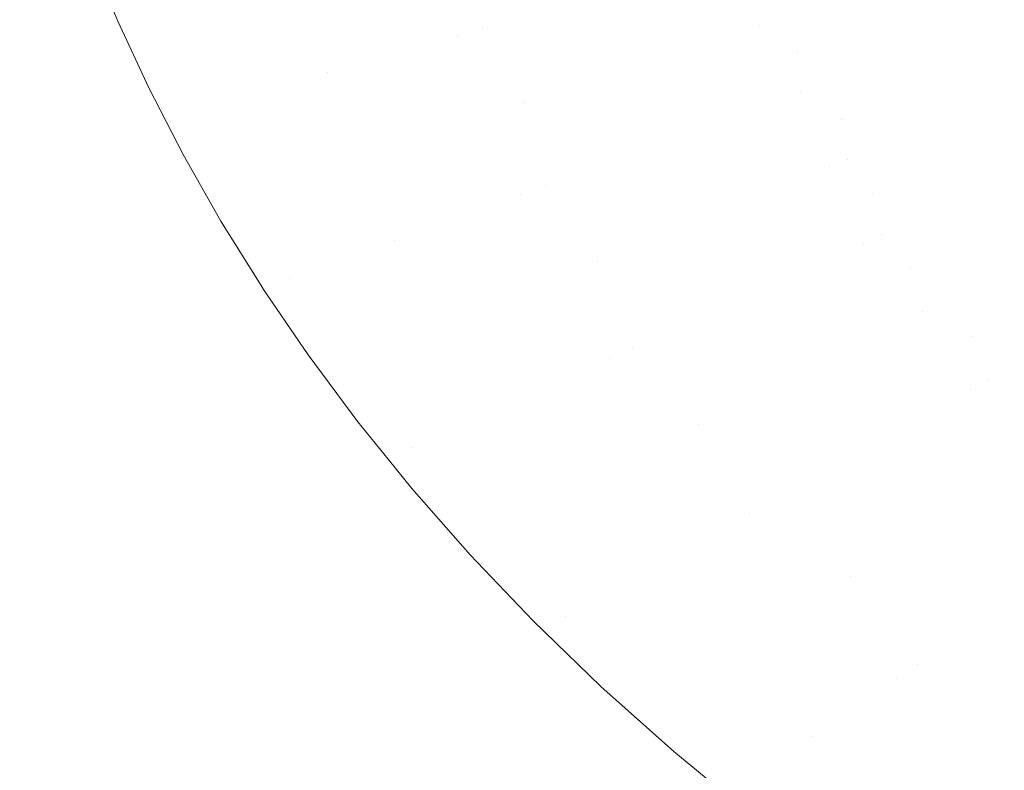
# Model space of a CAD drawing. Header units: centimetres. Extents: x -35.1 to 36.2, y 4.2 to 6.
# Tile 112 of 256: x -11.269 to -11.129, y 4.5 to 4.607. Entities that reach past the tile are written whole.
import ezdxf

# ---------------------------------------------------------------- set-up
doc = ezdxf.new("R2010")
doc.units = ezdxf.units.CM
doc.header["$LTSCALE"] = 2.54
doc.layers.add('Lucido design-1', color=7, linetype='Continuous')

# ---------------------------------------------------------------- blocks, each defined once
blk = doc.blocks.new('Gruppo-4-1')
at = {"color": 7, "linetype": 'Continuous', "lineweight": 9}
blk.add_3dface([(-34.95277, 5.90021, -2276.22217), (-34.95277, 4.30021, -2276.22217), (36.07969, 4.30021, -2276.22217), (36.07969, 5.90021, -2276.22217)], dxfattribs=at)
for points, invisible_edges in [([(-34.95277, 4.30021, -2277.02217), (-11.27046, 4.65383, -2277.02217), (-11.26828, 4.64444, -2277.02217)], 9), ([(-34.95277, 4.30021, -2277.02217), (-11.26828, 4.64444, -2277.02217), (-11.26569, 4.63503, -2277.02217)], 9), ([(-34.95277, 4.30021, -2277.02217), (-11.26569, 4.63503, -2277.02217), (-11.26268, 4.62561, -2277.02217)], 9), ([(-11.21635, 4.62556, -2277.01643), (-11.21271, 4.62636, -2277.01538), (-11.20342, 4.60576, -2277.01538), (-11.20697, 4.60474, -2277.01643)], 15), ([(-11.20488, 4.61703, -2277.01424), (-11.20342, 4.60576, -2277.01538), (-11.21271, 4.62636, -2277.01538)], 11), ([(-34.95277, 4.30021, -2277.02217), (-11.26268, 4.62561, -2277.02217), (-11.25922, 4.61618, -2277.02217)], 9), ([(-11.22381, 4.62393, -2277.01829), (-11.22005, 4.62475, -2277.0174), (-11.21057, 4.60371, -2277.0174), (-11.21422, 4.60266, -2277.01829)], 15), ([(-11.20697, 4.60474, -2277.01643), (-11.21057, 4.60371, -2277.0174), (-11.22005, 4.62475, -2277.0174), (-11.21635, 4.62556, -2277.01643)], 15), ([(-11.22167, 4.60053, -2277.01981), (-11.23147, 4.62226, -2277.01981), (-11.22762, 4.6231, -2277.01909), (-11.21792, 4.6016, -2277.01909)], 15), ([(-11.21422, 4.60266, -2277.01829), (-11.21792, 4.6016, -2277.01909), (-11.22762, 4.6231, -2277.01909), (-11.22381, 4.62393, -2277.01829)], 15), ([(-11.22545, 4.59944, -2277.02043), (-11.23536, 4.62142, -2277.02043), (-11.23147, 4.62226, -2277.01981), (-11.22167, 4.60053, -2277.01981)], 15), ([(-11.21602, 4.57556, -2277.02096), (-11.21973, 4.57421, -2277.02139), (-11.24324, 4.6197, -2277.02139), (-11.23928, 4.62056, -2277.02096)], 15), ([(-11.23928, 4.62056, -2277.02096), (-11.23536, 4.62142, -2277.02043), (-11.22545, 4.59944, -2277.02043)], 11), ([(-11.21602, 4.57556, -2277.02096), (-11.23928, 4.62056, -2277.02096), (-11.22545, 4.59944, -2277.02043)], 11), ([(-11.22345, 4.57285, -2277.02173), (-11.22719, 4.57149, -2277.02197), (-11.25121, 4.61796, -2277.02197), (-11.24721, 4.61883, -2277.02173)], 15), ([(-11.24721, 4.61883, -2277.02173), (-11.24324, 4.6197, -2277.02139), (-11.21973, 4.57421, -2277.02139), (-11.22345, 4.57285, -2277.02173)], 15), ([(-11.25522, 4.61709, -2277.02212), (-11.25121, 4.61796, -2277.02197), (-11.22719, 4.57149, -2277.02197), (-11.23094, 4.57012, -2277.02212)], 15), ([(-11.20141, 4.6179, -2277.01304), (-11.19652, 4.60774, -2277.01304), (-11.19994, 4.60676, -2277.01424), (-11.20488, 4.61703, -2277.01424)], 15), ([(-34.95277, 4.30021, -2277.02217), (-11.25922, 4.61618, -2277.02217), (-11.2553, 4.60673, -2277.02217)], 9), ([(-11.25091, 4.59727, -2277.02217), (-11.2553, 4.60673, -2277.02217), (-11.25922, 4.61618, -2277.02217), (-11.25522, 4.61709, -2277.02212)], 12), ([(-11.25522, 4.61709, -2277.02212), (-11.23094, 4.57012, -2277.02212), (-11.24603, 4.58779, -2277.02217), (-11.25091, 4.59727, -2277.02217)], 11), ([(-11.20488, 4.61703, -2277.01424), (-11.19994, 4.60676, -2277.01424), (-11.20342, 4.60576, -2277.01538)], 11), ([(-11.16916, 4.61558, -2276.99929), (-11.16654, 4.61633, -2276.99751), (-11.16144, 4.60699, -2276.99751), (-11.16402, 4.60616, -2276.99929)], 15), ([(-11.17467, 4.614, -2277.00273), (-11.17187, 4.6148, -2277.00103), (-11.16668, 4.60529, -2277.00103), (-11.16943, 4.6044, -2277.00273)], 15), ([(-11.16402, 4.60616, -2276.99929), (-11.16668, 4.60529, -2277.00103), (-11.17187, 4.6148, -2277.00103), (-11.16916, 4.61558, -2276.99929)], 15), ([(-11.18052, 4.61232, -2277.00597), (-11.17755, 4.61317, -2277.00438), (-11.17226, 4.60349, -2277.00438), (-11.17517, 4.60254, -2277.00597)], 15), ([(-11.16943, 4.6044, -2277.00273), (-11.17226, 4.60349, -2277.00438), (-11.17755, 4.61317, -2277.00438), (-11.17467, 4.614, -2277.00273)], 15), ([(-11.17517, 4.60254, -2277.00597), (-11.17816, 4.60157, -2277.00751), (-11.18356, 4.61145, -2277.00751), (-11.18052, 4.61232, -2277.00597)], 15), ([(-11.14513, 4.60693, -2276.98614), (-11.14781, 4.61141, -2276.98614), (-11.14584, 4.61205, -2276.98416), (-11.14318, 4.6076, -2276.98416)], 15), ([(-11.18123, 4.60057, -2277.00899), (-11.18438, 4.59955, -2277.01041), (-11.18989, 4.60964, -2277.01041), (-11.18669, 4.61055, -2277.00899)], 15), ([(-11.18669, 4.61055, -2277.00899), (-11.18356, 4.61145, -2277.00751), (-11.17816, 4.60157, -2277.00751), (-11.18123, 4.60057, -2277.00899)], 15), ([(-11.14928, 4.6055, -2276.99004), (-11.152, 4.61005, -2276.99004), (-11.14986, 4.61075, -2276.9881), (-11.14716, 4.60623, -2276.9881)], 15), ([(-11.14716, 4.60623, -2276.9881), (-11.14986, 4.61075, -2276.9881), (-11.14781, 4.61141, -2276.98614), (-11.14513, 4.60693, -2276.98614)], 15), ([(-11.13468, 4.61053, -2276.9741), (-11.13194, 4.6062, -2276.9741), (-11.13346, 4.60565, -2276.97613), (-11.13622, 4.61, -2276.97613)], 15), ([(-11.13322, 4.61103, -2276.97207), (-11.13049, 4.60673, -2276.97207), (-11.13194, 4.6062, -2276.9741), (-11.13468, 4.61053, -2276.9741)], 15), ([(-11.13184, 4.6115, -2276.97004), (-11.12913, 4.60722, -2276.97004), (-11.13049, 4.60673, -2276.97207), (-11.13322, 4.61103, -2276.97207)], 15), ([(-11.1876, 4.59851, -2277.01176), (-11.19317, 4.6087, -2277.01176), (-11.18989, 4.60964, -2277.01041), (-11.18438, 4.59955, -2277.01041)], 15), ([(-11.15378, 4.60395, -2276.99384), (-11.15655, 4.60858, -2276.99384), (-11.15423, 4.60933, -2276.99195), (-11.15149, 4.60474, -2276.99195)], 15), ([(-11.15149, 4.60474, -2276.99195), (-11.15423, 4.60933, -2276.99195), (-11.152, 4.61005, -2276.99004), (-11.14928, 4.6055, -2276.99004)], 15), ([(-11.13783, 4.60944, -2276.97815), (-11.13506, 4.60506, -2276.97815), (-11.13674, 4.60445, -2276.98016), (-11.13953, 4.60886, -2276.98016)], 15), ([(-11.13622, 4.61, -2276.97613), (-11.13346, 4.60565, -2276.97613), (-11.13506, 4.60506, -2276.97815), (-11.13783, 4.60944, -2276.97815)], 15), ([(-11.19425, 4.59635, -2277.01424), (-11.19994, 4.60676, -2277.01424), (-11.19652, 4.60774, -2277.01304), (-11.1909, 4.59744, -2277.01304)], 15), ([(-11.1909, 4.59744, -2277.01304), (-11.19652, 4.60774, -2277.01304), (-11.19317, 4.6087, -2277.01176), (-11.1876, 4.59851, -2277.01176)], 15), ([(-11.15863, 4.60229, -2276.99751), (-11.16144, 4.60699, -2276.99751), (-11.15895, 4.6078, -2276.99569), (-11.15616, 4.60314, -2276.99569)], 15), ([(-11.15616, 4.60314, -2276.99569), (-11.15895, 4.6078, -2276.99569), (-11.15655, 4.60858, -2276.99384), (-11.15378, 4.60395, -2276.99384)], 15), ([(-11.14318, 4.6076, -2276.98416), (-11.14035, 4.60314, -2276.98416), (-11.14228, 4.60243, -2276.98614), (-11.14513, 4.60693, -2276.98614)], 15), ([(-11.14131, 4.60824, -2276.98217), (-11.1385, 4.60381, -2276.98217), (-11.14035, 4.60314, -2276.98416), (-11.14318, 4.6076, -2276.98416)], 15), ([(-11.13953, 4.60886, -2276.98016), (-11.13674, 4.60445, -2276.98016), (-11.1385, 4.60381, -2276.98217), (-11.14131, 4.60824, -2276.98217)], 15), ([(-34.95277, 4.30021, -2277.02217), (-11.2553, 4.60673, -2277.02217), (-11.25091, 4.59727, -2277.02217)], 9), ([(-11.19768, 4.59524, -2277.01538), (-11.20342, 4.60576, -2277.01538), (-11.19994, 4.60676, -2277.01424), (-11.19425, 4.59635, -2277.01424)], 15), ([(-11.15816, 4.59664, -2276.99929), (-11.16077, 4.59569, -2277.00103), (-11.16668, 4.60529, -2277.00103), (-11.16402, 4.60616, -2276.99929)], 15), ([(-11.16402, 4.60616, -2276.99929), (-11.16144, 4.60699, -2276.99751), (-11.15863, 4.60229, -2276.99751)], 11), ([(-11.15863, 4.60229, -2276.99751), (-11.15816, 4.59664, -2276.99929), (-11.16402, 4.60616, -2276.99929)], 11), ([(-11.14716, 4.60623, -2276.9881), (-11.14429, 4.6017, -2276.9881), (-11.14639, 4.60093, -2276.99004), (-11.14928, 4.6055, -2276.99004)], 15), ([(-11.14513, 4.60693, -2276.98614), (-11.14228, 4.60243, -2276.98614), (-11.14429, 4.6017, -2276.9881), (-11.14716, 4.60623, -2276.9881)], 15), ([(-11.13053, 4.60128, -2276.97613), (-11.13346, 4.60565, -2276.97613), (-11.13194, 4.6062, -2276.9741), (-11.12903, 4.60186, -2276.9741)], 15), ([(-11.12903, 4.60186, -2276.9741), (-11.13194, 4.6062, -2276.9741), (-11.13049, 4.60673, -2276.97207), (-11.1276, 4.60241, -2276.97207)], 15), ([(-11.1276, 4.60241, -2276.97207), (-11.13049, 4.60673, -2276.97207), (-11.12913, 4.60722, -2276.97004), (-11.12625, 4.60293, -2276.97004)], 15), ([(-11.19455, 4.58338, -2277.01643), (-11.19802, 4.58212, -2277.0174), (-11.21057, 4.60371, -2277.0174), (-11.20697, 4.60474, -2277.01643)], 15), ([(-11.20697, 4.60474, -2277.01643), (-11.20342, 4.60576, -2277.01538), (-11.19768, 4.59524, -2277.01538)], 11), ([(-11.19768, 4.59524, -2277.01538), (-11.19455, 4.58338, -2277.01643), (-11.20697, 4.60474, -2277.01643)], 11), ([(-11.16943, 4.6044, -2277.00273), (-11.16668, 4.60529, -2277.00103), (-11.16077, 4.59569, -2277.00103), (-11.16346, 4.59471, -2277.00273)], 15), ([(-11.15149, 4.60474, -2276.99195), (-11.14857, 4.60014, -2276.99195), (-11.15084, 4.59931, -2276.99384), (-11.15378, 4.60395, -2276.99384)], 15), ([(-11.14928, 4.6055, -2276.99004), (-11.14639, 4.60093, -2276.99004), (-11.14857, 4.60014, -2276.99195), (-11.15149, 4.60474, -2276.99195)], 15), ([(-11.13377, 4.60003, -2276.98016), (-11.13674, 4.60445, -2276.98016), (-11.13506, 4.60506, -2276.97815), (-11.13211, 4.60067, -2276.97815)], 15), ([(-11.13211, 4.60067, -2276.97815), (-11.13506, 4.60506, -2276.97815), (-11.13346, 4.60565, -2276.97613), (-11.13053, 4.60128, -2276.97613)], 15), ([(-11.21422, 4.60266, -2277.01829), (-11.21057, 4.60371, -2277.0174), (-11.19802, 4.58212, -2277.0174), (-11.20154, 4.58084, -2277.01829)], 15), ([(-11.17517, 4.60254, -2277.00597), (-11.17226, 4.60349, -2277.00438), (-11.16623, 4.5937, -2277.00438), (-11.16909, 4.59266, -2277.00597)], 15), ([(-11.16346, 4.59471, -2277.00273), (-11.16623, 4.5937, -2277.00438), (-11.17226, 4.60349, -2277.00438), (-11.16943, 4.6044, -2277.00273)], 15), ([(-11.15378, 4.60395, -2276.99384), (-11.15084, 4.59931, -2276.99384), (-11.15319, 4.59845, -2276.99569), (-11.15616, 4.60314, -2276.99569)], 15), ([(-11.13734, 4.59865, -2276.98416), (-11.14035, 4.60314, -2276.98416), (-11.1385, 4.60381, -2276.98217), (-11.13552, 4.59936, -2276.98217)], 15), ([(-11.13552, 4.59936, -2276.98217), (-11.1385, 4.60381, -2276.98217), (-11.13674, 4.60445, -2276.98016), (-11.13377, 4.60003, -2276.98016)], 15), ([(-11.20154, 4.58084, -2277.01829), (-11.2051, 4.57954, -2277.01909), (-11.21792, 4.6016, -2277.01909), (-11.21422, 4.60266, -2277.01829)], 15), ([(-11.16909, 4.59266, -2277.00597), (-11.17202, 4.59159, -2277.00751), (-11.17816, 4.60157, -2277.00751), (-11.17517, 4.60254, -2277.00597)], 15), ([(-11.15616, 4.60314, -2276.99569), (-11.15319, 4.59845, -2276.99569), (-11.15563, 4.59756, -2276.99751), (-11.15863, 4.60229, -2276.99751)], 15), ([(-11.15863, 4.60229, -2276.99751), (-11.15563, 4.59756, -2276.99751), (-11.15816, 4.59664, -2276.99929)], 11), ([(-11.14124, 4.59715, -2276.9881), (-11.14429, 4.6017, -2276.9881), (-11.14228, 4.60243, -2276.98614), (-11.13925, 4.59792, -2276.98614)], 15), ([(-11.13925, 4.59792, -2276.98614), (-11.14228, 4.60243, -2276.98614), (-11.14035, 4.60314, -2276.98416), (-11.13734, 4.59865, -2276.98416)], 15), ([(-11.22167, 4.60053, -2277.01981), (-11.20871, 4.57822, -2277.01981), (-11.21235, 4.5769, -2277.02043), (-11.22545, 4.59944, -2277.02043)], 15), ([(-11.21792, 4.6016, -2277.01909), (-11.2051, 4.57954, -2277.01909), (-11.20871, 4.57822, -2277.01981), (-11.22167, 4.60053, -2277.01981)], 15), ([(-11.17503, 4.5905, -2277.00899), (-11.17811, 4.58937, -2277.01041), (-11.18438, 4.59955, -2277.01041), (-11.18123, 4.60057, -2277.00899)], 15), ([(-11.18123, 4.60057, -2277.00899), (-11.17816, 4.60157, -2277.00751), (-11.17202, 4.59159, -2277.00751), (-11.17503, 4.5905, -2277.00899)], 15), ([(-11.14547, 4.59552, -2276.99195), (-11.14857, 4.60014, -2276.99195), (-11.14639, 4.60093, -2276.99004), (-11.14331, 4.59635, -2276.99004)], 15), ([(-11.14331, 4.59635, -2276.99004), (-11.14639, 4.60093, -2276.99004), (-11.14429, 4.6017, -2276.9881), (-11.14124, 4.59715, -2276.9881)], 15), ([(-11.13211, 4.60067, -2276.97815), (-11.12899, 4.59627, -2276.97815), (-11.13063, 4.5956, -2276.98016), (-11.13377, 4.60003, -2276.98016)], 15), ([(-11.13053, 4.60128, -2276.97613), (-11.12743, 4.59691, -2276.97613), (-11.12899, 4.59627, -2276.97815), (-11.13211, 4.60067, -2276.97815)], 15), ([(-11.12903, 4.60186, -2276.9741), (-11.12594, 4.59751, -2276.9741), (-11.12743, 4.59691, -2276.97613), (-11.13053, 4.60128, -2276.97613)], 15), ([(-11.22545, 4.59944, -2277.02043), (-11.21235, 4.5769, -2277.02043), (-11.21602, 4.57556, -2277.02096)], 11), ([(-11.18438, 4.59955, -2277.01041), (-11.17811, 4.58937, -2277.01041), (-11.18127, 4.58822, -2277.01176), (-11.1876, 4.59851, -2277.01176)], 15), ([(-11.15004, 4.59376, -2276.99569), (-11.15319, 4.59845, -2276.99569), (-11.15084, 4.59931, -2276.99384), (-11.14771, 4.59465, -2276.99384)], 15), ([(-11.14771, 4.59465, -2276.99384), (-11.15084, 4.59931, -2276.99384), (-11.14857, 4.60014, -2276.99195), (-11.14547, 4.59552, -2276.99195)], 15), ([(-11.13552, 4.59936, -2276.98217), (-11.13235, 4.5949, -2276.98217), (-11.13416, 4.59416, -2276.98416), (-11.13734, 4.59865, -2276.98416)], 15), ([(-11.13377, 4.60003, -2276.98016), (-11.13063, 4.5956, -2276.98016), (-11.13235, 4.5949, -2276.98217), (-11.13552, 4.59936, -2276.98217)], 15), ([(-11.1876, 4.59851, -2277.01176), (-11.18127, 4.58822, -2277.01176), (-11.18449, 4.58705, -2277.01304), (-11.1909, 4.59744, -2277.01304)], 15), ([(-11.15245, 4.59283, -2276.99751), (-11.15563, 4.59756, -2276.99751), (-11.15319, 4.59845, -2276.99569), (-11.15004, 4.59376, -2276.99569)], 15), ([(-11.13925, 4.59792, -2276.98614), (-11.13604, 4.5934, -2276.98614), (-11.13801, 4.59259, -2276.9881), (-11.14124, 4.59715, -2276.9881)], 15), ([(-11.13734, 4.59865, -2276.98416), (-11.13416, 4.59416, -2276.98416), (-11.13604, 4.5934, -2276.98614), (-11.13925, 4.59792, -2276.98614)], 15), ([(-34.95277, 4.30021, -2277.02217), (-11.25091, 4.59727, -2277.02217), (-11.24603, 4.58779, -2277.02217)], 9), ([(-11.19425, 4.59635, -2277.01424), (-11.18778, 4.58585, -2277.01424), (-11.19114, 4.58463, -2277.01538), (-11.19768, 4.59524, -2277.01538)], 15), ([(-11.1909, 4.59744, -2277.01304), (-11.18449, 4.58705, -2277.01304), (-11.18778, 4.58585, -2277.01424), (-11.19425, 4.59635, -2277.01424)], 15), ([(-11.15155, 4.58707, -2276.99929), (-11.1541, 4.58603, -2277.00103), (-11.16077, 4.59569, -2277.00103), (-11.15816, 4.59664, -2276.99929)], 15), ([(-11.15816, 4.59664, -2276.99929), (-11.15563, 4.59756, -2276.99751), (-11.15245, 4.59283, -2276.99751)], 11), ([(-11.15245, 4.59283, -2276.99751), (-11.15155, 4.58707, -2276.99929), (-11.15816, 4.59664, -2276.99929)], 11), ([(-11.14331, 4.59635, -2276.99004), (-11.14005, 4.59176, -2276.99004), (-11.14219, 4.59089, -2276.99195), (-11.14547, 4.59552, -2276.99195)], 15), ([(-11.14124, 4.59715, -2276.9881), (-11.13801, 4.59259, -2276.9881), (-11.14005, 4.59176, -2276.99004), (-11.14331, 4.59635, -2276.99004)], 15), ([(-11.19768, 4.59524, -2277.01538), (-11.19114, 4.58463, -2277.01538), (-11.19455, 4.58338, -2277.01643)], 11), ([(-11.16346, 4.59471, -2277.00273), (-11.16077, 4.59569, -2277.00103), (-11.1541, 4.58603, -2277.00103), (-11.15673, 4.58496, -2277.00273)], 15), ([(-11.14547, 4.59552, -2276.99195), (-11.14219, 4.59089, -2276.99195), (-11.1444, 4.58999, -2276.99384), (-11.14771, 4.59465, -2276.99384)], 15), ([(-11.12901, 4.59043, -2276.98217), (-11.13235, 4.5949, -2276.98217), (-11.13063, 4.5956, -2276.98016), (-11.12731, 4.59116, -2276.98016)], 15), ([(-11.12731, 4.59116, -2276.98016), (-11.13063, 4.5956, -2276.98016), (-11.12899, 4.59627, -2276.97815), (-11.12569, 4.59186, -2276.97815)], 15), ([(-11.16909, 4.59266, -2277.00597), (-11.16623, 4.5937, -2277.00438), (-11.15944, 4.58386, -2277.00438), (-11.16222, 4.58272, -2277.00597)], 15), ([(-11.15673, 4.58496, -2277.00273), (-11.15944, 4.58386, -2277.00438), (-11.16623, 4.5937, -2277.00438), (-11.16346, 4.59471, -2277.00273)], 15), ([(-11.15004, 4.59376, -2276.99569), (-11.1467, 4.58905, -2276.99569), (-11.14909, 4.58808, -2276.99751), (-11.15245, 4.59283, -2276.99751)], 15), ([(-11.14771, 4.59465, -2276.99384), (-11.1444, 4.58999, -2276.99384), (-11.1467, 4.58905, -2276.99569), (-11.15004, 4.59376, -2276.99569)], 15), ([(-11.13264, 4.58887, -2276.98614), (-11.13604, 4.5934, -2276.98614), (-11.13416, 4.59416, -2276.98416), (-11.13078, 4.58967, -2276.98416)], 15), ([(-11.13078, 4.58967, -2276.98416), (-11.13416, 4.59416, -2276.98416), (-11.13235, 4.5949, -2276.98217), (-11.12901, 4.59043, -2276.98217)], 15), ([(-11.16222, 4.58272, -2277.00597), (-11.16509, 4.58155, -2277.00751), (-11.17202, 4.59159, -2277.00751), (-11.16909, 4.59266, -2277.00597)], 15), ([(-11.15245, 4.59283, -2276.99751), (-11.14909, 4.58808, -2276.99751), (-11.15155, 4.58707, -2276.99929)], 11), ([(-11.13661, 4.58716, -2276.99004), (-11.14005, 4.59176, -2276.99004), (-11.13801, 4.59259, -2276.9881), (-11.13459, 4.58803, -2276.9881)], 15), ([(-11.13459, 4.58803, -2276.9881), (-11.13801, 4.59259, -2276.9881), (-11.13604, 4.5934, -2276.98614), (-11.13264, 4.58887, -2276.98614)], 15), ([(-11.17503, 4.5905, -2277.00899), (-11.17202, 4.59159, -2277.00751), (-11.16509, 4.58155, -2277.00751), (-11.16803, 4.58036, -2277.00899)], 15), ([(-11.1409, 4.58531, -2276.99384), (-11.1444, 4.58999, -2276.99384), (-11.14219, 4.59089, -2276.99195), (-11.13871, 4.58626, -2276.99195)], 15), ([(-11.13871, 4.58626, -2276.99195), (-11.14219, 4.59089, -2276.99195), (-11.14005, 4.59176, -2276.99004), (-11.13661, 4.58716, -2276.99004)], 15), ([(-11.17412, 4.57787, -2277.01176), (-11.18127, 4.58822, -2277.01176), (-11.17811, 4.58937, -2277.01041), (-11.17104, 4.57913, -2277.01041)], 15), ([(-11.16803, 4.58036, -2277.00899), (-11.17104, 4.57913, -2277.01041), (-11.17811, 4.58937, -2277.01041), (-11.17503, 4.5905, -2277.00899)], 15), ([(-11.14317, 4.58434, -2276.99569), (-11.1467, 4.58905, -2276.99569), (-11.1444, 4.58999, -2276.99384), (-11.1409, 4.58531, -2276.99384)], 15), ([(-11.13078, 4.58967, -2276.98416), (-11.12723, 4.58517, -2276.98416), (-11.12906, 4.58434, -2276.98614), (-11.13264, 4.58887, -2276.98614)], 15), ([(-11.12901, 4.59043, -2276.98217), (-11.12547, 4.58597, -2276.98217), (-11.12723, 4.58517, -2276.98416), (-11.13078, 4.58967, -2276.98416)], 15), ([(-11.17727, 4.57659, -2277.01304), (-11.18449, 4.58705, -2277.01304), (-11.18127, 4.58822, -2277.01176), (-11.17412, 4.57787, -2277.01176)], 15), ([(-11.14796, 4.58228, -2276.99929), (-11.15155, 4.58707, -2276.99929), (-11.14909, 4.58808, -2276.99751), (-11.14552, 4.58332, -2276.99751)], 15), ([(-11.14552, 4.58332, -2276.99751), (-11.14909, 4.58808, -2276.99751), (-11.1467, 4.58905, -2276.99569), (-11.14317, 4.58434, -2276.99569)], 15), ([(-11.13459, 4.58803, -2276.9881), (-11.13097, 4.58347, -2276.9881), (-11.13297, 4.58256, -2276.99004), (-11.13661, 4.58716, -2276.99004)], 15), ([(-11.13264, 4.58887, -2276.98614), (-11.12906, 4.58434, -2276.98614), (-11.13097, 4.58347, -2276.9881), (-11.13459, 4.58803, -2276.9881)], 15), ([(-11.24603, 4.58779, -2277.02217), (-11.24065, 4.57829, -2277.02217), (-34.95277, 4.30021, -2277.02217)], 10), ([(-11.23094, 4.57012, -2277.02212), (-11.24065, 4.57829, -2277.02217), (-11.24603, 4.58779, -2277.02217)], 9), ([(-11.18049, 4.57528, -2277.01424), (-11.18778, 4.58585, -2277.01424), (-11.18449, 4.58705, -2277.01304), (-11.17727, 4.57659, -2277.01304)], 15), ([(-11.1541, 4.58603, -2277.00103), (-11.15155, 4.58707, -2276.99929), (-11.14796, 4.58228, -2276.99929)], 11), ([(-11.13661, 4.58716, -2276.99004), (-11.13297, 4.58256, -2276.99004), (-11.13504, 4.58162, -2276.99195), (-11.13871, 4.58626, -2276.99195)], 15), ([(-11.18376, 4.57394, -2277.01538), (-11.19114, 4.58463, -2277.01538), (-11.18778, 4.58585, -2277.01424), (-11.18049, 4.57528, -2277.01424)], 15), ([(-11.15673, 4.58496, -2277.00273), (-11.1541, 4.58603, -2277.00103), (-11.14664, 4.57635, -2277.00103), (-11.1492, 4.57519, -2277.00273)], 15), ([(-11.14796, 4.58228, -2276.99929), (-11.14664, 4.57635, -2277.00103), (-11.1541, 4.58603, -2277.00103)], 11), ([(-11.1409, 4.58531, -2276.99384), (-11.1372, 4.58064, -2276.99384), (-11.13944, 4.57962, -2276.99569), (-11.14317, 4.58434, -2276.99569)], 15), ([(-11.13871, 4.58626, -2276.99195), (-11.13504, 4.58162, -2276.99195), (-11.1372, 4.58064, -2276.99384), (-11.1409, 4.58531, -2276.99384)], 15), ([(-11.1871, 4.57259, -2277.01643), (-11.19455, 4.58338, -2277.01643), (-11.19114, 4.58463, -2277.01538), (-11.18376, 4.57394, -2277.01538)], 15), ([(-11.16222, 4.58272, -2277.00597), (-11.15944, 4.58386, -2277.00438), (-11.15184, 4.57399, -2277.00438), (-11.15455, 4.57276, -2277.00597)], 15), ([(-11.1492, 4.57519, -2277.00273), (-11.15184, 4.57399, -2277.00438), (-11.15944, 4.58386, -2277.00438), (-11.15673, 4.58496, -2277.00273)], 15), ([(-11.14317, 4.58434, -2276.99569), (-11.13944, 4.57962, -2276.99569), (-11.14176, 4.57857, -2276.99751), (-11.14552, 4.58332, -2276.99751)], 15), ([(-11.12717, 4.57891, -2276.9881), (-11.13097, 4.58347, -2276.9881), (-11.12906, 4.58434, -2276.98614), (-11.12528, 4.57982, -2276.98614)], 15), ([(-11.19802, 4.58212, -2277.0174), (-11.19455, 4.58338, -2277.01643), (-11.1871, 4.57259, -2277.01643)], 11), ([(-11.15455, 4.57276, -2277.00597), (-11.15734, 4.57149, -2277.00751), (-11.16509, 4.58155, -2277.00751), (-11.16222, 4.58272, -2277.00597)], 15), ([(-11.14552, 4.58332, -2276.99751), (-11.14176, 4.57857, -2276.99751), (-11.14416, 4.57748, -2276.99929), (-11.14796, 4.58228, -2276.99929)], 15), ([(-11.13118, 4.57699, -2276.99195), (-11.13504, 4.58162, -2276.99195), (-11.13297, 4.58256, -2276.99004), (-11.12913, 4.57797, -2276.99004)], 15), ([(-11.12913, 4.57797, -2276.99004), (-11.13297, 4.58256, -2276.99004), (-11.13097, 4.58347, -2276.9881), (-11.12717, 4.57891, -2276.9881)], 15), ([(-11.20154, 4.58084, -2277.01829), (-11.19802, 4.58212, -2277.0174), (-11.18206, 4.56027, -2277.0174), (-11.1854, 4.55875, -2277.01829)], 15), ([(-11.1871, 4.57259, -2277.01643), (-11.18206, 4.56027, -2277.0174), (-11.19802, 4.58212, -2277.0174)], 11), ([(-11.16803, 4.58036, -2277.00899), (-11.16509, 4.58155, -2277.00751), (-11.15734, 4.57149, -2277.00751), (-11.1602, 4.57019, -2277.00899)], 15), ([(-11.14796, 4.58228, -2276.99929), (-11.14416, 4.57748, -2276.99929), (-11.14664, 4.57635, -2277.00103)], 11), ([(-11.1333, 4.57597, -2276.99384), (-11.1372, 4.58064, -2276.99384), (-11.13504, 4.58162, -2276.99195), (-11.13118, 4.57699, -2276.99195)], 15), ([(-11.20871, 4.57822, -2277.01981), (-11.2051, 4.57954, -2277.01909), (-11.18879, 4.55721, -2277.01909), (-11.19222, 4.55565, -2277.01981)], 15), ([(-11.1854, 4.55875, -2277.01829), (-11.18879, 4.55721, -2277.01909), (-11.2051, 4.57954, -2277.01909), (-11.20154, 4.58084, -2277.01829)], 15), ([(-11.1602, 4.57019, -2277.00899), (-11.16313, 4.56886, -2277.01041), (-11.17104, 4.57913, -2277.01041), (-11.16803, 4.58036, -2277.00899)], 15), ([(-11.13779, 4.57382, -2276.99751), (-11.14176, 4.57857, -2276.99751), (-11.13944, 4.57962, -2276.99569), (-11.13551, 4.57492, -2276.99569)], 15), ([(-11.13551, 4.57492, -2276.99569), (-11.13944, 4.57962, -2276.99569), (-11.1372, 4.58064, -2276.99384), (-11.1333, 4.57597, -2276.99384)], 15), ([(-34.95277, 4.30021, -2277.02217), (-11.24065, 4.57829, -2277.02217), (-11.23472, 4.56879, -2277.02217)], 9), ([(-11.23094, 4.57012, -2277.02212), (-11.23472, 4.56879, -2277.02217), (-11.24065, 4.57829, -2277.02217)], 9), ([(-11.19222, 4.55565, -2277.01981), (-11.19568, 4.55408, -2277.02043), (-11.21235, 4.5769, -2277.02043), (-11.20871, 4.57822, -2277.01981)], 15), ([(-11.17104, 4.57913, -2277.01041), (-11.16313, 4.56886, -2277.01041), (-11.16613, 4.5675, -2277.01176), (-11.17412, 4.57787, -2277.01176)], 15), ([(-11.14016, 4.57269, -2276.99929), (-11.14416, 4.57748, -2276.99929), (-11.14176, 4.57857, -2276.99751), (-11.13779, 4.57382, -2276.99751)], 15), ([(-11.21602, 4.57556, -2277.02096), (-11.21235, 4.5769, -2277.02043), (-11.19568, 4.55408, -2277.02043), (-11.19917, 4.55249, -2277.02096)], 15), ([(-11.17412, 4.57787, -2277.01176), (-11.16613, 4.5675, -2277.01176), (-11.1692, 4.56611, -2277.01304), (-11.17727, 4.57659, -2277.01304)], 15), ([(-11.1426, 4.57152, -2277.00103), (-11.14664, 4.57635, -2277.00103), (-11.14416, 4.57748, -2276.99929), (-11.14016, 4.57269, -2276.99929)], 15), ([(-11.13118, 4.57699, -2276.99195), (-11.12711, 4.57237, -2276.99195), (-11.1292, 4.57132, -2276.99384), (-11.1333, 4.57597, -2276.99384)], 15), ([(-11.12913, 4.57797, -2276.99004), (-11.1251, 4.57339, -2276.99004), (-11.12711, 4.57237, -2276.99195), (-11.13118, 4.57699, -2276.99195)], 15), ([(-11.19917, 4.55249, -2277.02096), (-11.20269, 4.55089, -2277.02139), (-11.21973, 4.57421, -2277.02139), (-11.21602, 4.57556, -2277.02096)], 15), ([(-11.17727, 4.57659, -2277.01304), (-11.1692, 4.56611, -2277.01304), (-11.17233, 4.56469, -2277.01424), (-11.18049, 4.57528, -2277.01424)], 15), ([(-11.1492, 4.57519, -2277.00273), (-11.14664, 4.57635, -2277.00103), (-11.1426, 4.57152, -2277.00103)], 11), ([(-11.1333, 4.57597, -2276.99384), (-11.1292, 4.57132, -2276.99384), (-11.13137, 4.57022, -2276.99569), (-11.13551, 4.57492, -2276.99569)], 15), ([(-11.22345, 4.57285, -2277.02173), (-11.21973, 4.57421, -2277.02139), (-11.20269, 4.55089, -2277.02139), (-11.20624, 4.54928, -2277.02173)], 15), ([(-11.18376, 4.57394, -2277.01538), (-11.17551, 4.56324, -2277.01538), (-11.17876, 4.56176, -2277.01643), (-11.1871, 4.57259, -2277.01643)], 15), ([(-11.18049, 4.57528, -2277.01424), (-11.17233, 4.56469, -2277.01424), (-11.17551, 4.56324, -2277.01538), (-11.18376, 4.57394, -2277.01538)], 15), ([(-11.15455, 4.57276, -2277.00597), (-11.15184, 4.57399, -2277.00438), (-11.14339, 4.56415, -2277.00438), (-11.14603, 4.56282, -2277.00597)], 15), ([(-11.14084, 4.56544, -2277.00273), (-11.14339, 4.56415, -2277.00438), (-11.15184, 4.57399, -2277.00438), (-11.1492, 4.57519, -2277.00273)], 15), ([(-11.1426, 4.57152, -2277.00103), (-11.14084, 4.56544, -2277.00273), (-11.1492, 4.57519, -2277.00273)], 11), ([(-11.13551, 4.57492, -2276.99569), (-11.13137, 4.57022, -2276.99569), (-11.13362, 4.56908, -2276.99751), (-11.13779, 4.57382, -2276.99751)], 15), ([(-11.20624, 4.54928, -2277.02173), (-11.20979, 4.54767, -2277.02197), (-11.22719, 4.57149, -2277.02197), (-11.22345, 4.57285, -2277.02173)], 15), ([(-11.1871, 4.57259, -2277.01643), (-11.17876, 4.56176, -2277.01643), (-11.18206, 4.56027, -2277.0174)], 11), ([(-11.14603, 4.56282, -2277.00597), (-11.14873, 4.56146, -2277.00751), (-11.15734, 4.57149, -2277.00751), (-11.15455, 4.57276, -2277.00597)], 15), ([(-11.14016, 4.57269, -2276.99929), (-11.13595, 4.56791, -2276.99929), (-11.13836, 4.56669, -2277.00103), (-11.1426, 4.57152, -2277.00103)], 15), ([(-11.13779, 4.57382, -2276.99751), (-11.13362, 4.56908, -2276.99751), (-11.13595, 4.56791, -2276.99929), (-11.14016, 4.57269, -2276.99929)], 15), ([(-11.23094, 4.57012, -2277.02212), (-11.22719, 4.57149, -2277.02197), (-11.20979, 4.54767, -2277.02197), (-11.21336, 4.54605, -2277.02212)], 15), ([(-11.1602, 4.57019, -2277.00899), (-11.15734, 4.57149, -2277.00751), (-11.14873, 4.56146, -2277.00751), (-11.1515, 4.56005, -2277.00899)], 15), ([(-11.1426, 4.57152, -2277.00103), (-11.13836, 4.56669, -2277.00103), (-11.14084, 4.56544, -2277.00273)], 11), ([(-11.12703, 4.56554, -2276.99569), (-11.13137, 4.57022, -2276.99569), (-11.1292, 4.57132, -2276.99384), (-11.1249, 4.56667, -2276.99384)], 15), ([(-11.23094, 4.57012, -2277.02212), (-11.2347, 4.56875, -2277.02217), (-11.23472, 4.56879, -2277.02217)], 9), ([(-11.22825, 4.55929, -2277.02217), (-11.2347, 4.56875, -2277.02217), (-11.23094, 4.57012, -2277.02212)], 10), ([(-11.23094, 4.57012, -2277.02212), (-11.21336, 4.54605, -2277.02212), (-11.22119, 4.54979, -2277.02217), (-11.22825, 4.55929, -2277.02217)], 11), ([(-11.1515, 4.56005, -2277.00899), (-11.15435, 4.55862, -2277.01041), (-11.16313, 4.56886, -2277.01041), (-11.1602, 4.57019, -2277.00899)], 15), ([(-11.12924, 4.56436, -2276.99751), (-11.13362, 4.56908, -2276.99751), (-11.13137, 4.57022, -2276.99569), (-11.12703, 4.56554, -2276.99569)], 15), ([(-34.95277, 4.30021, -2277.02217), (-11.23472, 4.56879, -2277.02217), (-11.2347, 4.56875, -2277.02217)], 9), ([(-11.2347, 4.56875, -2277.02217), (-11.22825, 4.55929, -2277.02217), (-34.95277, 4.30021, -2277.02217)], 10), ([(-11.16613, 4.5675, -2277.01176), (-11.16313, 4.56886, -2277.01041), (-11.15435, 4.55862, -2277.01041), (-11.15726, 4.55715, -2277.01176)], 15), ([(-11.13153, 4.56315, -2276.99929), (-11.13595, 4.56791, -2276.99929), (-11.13362, 4.56908, -2276.99751), (-11.12924, 4.56436, -2276.99751)], 15), ([(-11.15726, 4.55715, -2277.01176), (-11.16023, 4.55565, -2277.01304), (-11.1692, 4.56611, -2277.01304), (-11.16613, 4.5675, -2277.01176)], 15), ([(-11.1339, 4.56189, -2277.00103), (-11.13836, 4.56669, -2277.00103), (-11.13595, 4.56791, -2276.99929), (-11.13153, 4.56315, -2276.99929)], 15), ([(-11.17233, 4.56469, -2277.01424), (-11.1692, 4.56611, -2277.01304), (-11.16023, 4.55565, -2277.01304), (-11.16326, 4.55412, -2277.01424)], 15), ([(-11.14084, 4.56544, -2277.00273), (-11.13836, 4.56669, -2277.00103), (-11.1339, 4.56189, -2277.00103)], 11), ([(-11.12703, 4.56554, -2276.99569), (-11.12248, 4.56088, -2276.99569), (-11.12465, 4.55966, -2276.99751), (-11.12924, 4.56436, -2276.99751)], 15), ([(-11.16326, 4.55412, -2277.01424), (-11.16635, 4.55256, -2277.01538), (-11.17551, 4.56324, -2277.01538), (-11.17233, 4.56469, -2277.01424)], 15), ([(-11.14603, 4.56282, -2277.00597), (-11.14339, 4.56415, -2277.00438), (-11.13408, 4.55438, -2277.00438), (-11.13662, 4.55295, -2277.00597)], 15), ([(-11.13161, 4.55576, -2277.00273), (-11.13408, 4.55438, -2277.00438), (-11.14339, 4.56415, -2277.00438), (-11.14084, 4.56544, -2277.00273)], 15), ([(-11.1339, 4.56189, -2277.00103), (-11.13161, 4.55576, -2277.00273), (-11.14084, 4.56544, -2277.00273)], 11), ([(-11.12924, 4.56436, -2276.99751), (-11.12465, 4.55966, -2276.99751), (-11.1269, 4.5584, -2276.99929), (-11.13153, 4.56315, -2276.99929)], 15), ([(-11.1695, 4.55097, -2277.01643), (-11.17876, 4.56176, -2277.01643), (-11.17551, 4.56324, -2277.01538), (-11.16635, 4.55256, -2277.01538)], 15), ([(-11.13662, 4.55295, -2277.00597), (-11.13923, 4.55149, -2277.00751), (-11.14873, 4.56146, -2277.00751), (-11.14603, 4.56282, -2277.00597)], 15), ([(-11.13153, 4.56315, -2276.99929), (-11.1269, 4.5584, -2276.99929), (-11.12922, 4.5571, -2277.00103), (-11.1339, 4.56189, -2277.00103)], 15), ([(-11.1727, 4.54935, -2277.0174), (-11.18206, 4.56027, -2277.0174), (-11.17876, 4.56176, -2277.01643), (-11.1695, 4.55097, -2277.01643)], 15), ([(-11.1515, 4.56005, -2277.00899), (-11.14873, 4.56146, -2277.00751), (-11.13923, 4.55149, -2277.00751), (-11.14191, 4.54999, -2277.00899)], 15), ([(-11.1339, 4.56189, -2277.00103), (-11.12922, 4.5571, -2277.00103), (-11.13161, 4.55576, -2277.00273)], 11), ([(-11.1854, 4.55875, -2277.01829), (-11.18206, 4.56027, -2277.0174), (-11.1727, 4.54935, -2277.0174)], 11), ([(-11.14191, 4.54999, -2277.00899), (-11.14466, 4.54845, -2277.01041), (-11.15435, 4.55862, -2277.01041), (-11.1515, 4.56005, -2277.00899)], 15), ([(-34.95277, 4.30021, -2277.02217), (-11.22825, 4.55929, -2277.02217), (-11.22119, 4.54979, -2277.02217)], 9), ([(-11.1655, 4.53676, -2277.01829), (-11.16868, 4.53498, -2277.01909), (-11.18879, 4.55721, -2277.01909), (-11.1854, 4.55875, -2277.01829)], 15), ([(-11.1727, 4.54935, -2277.0174), (-11.1655, 4.53676, -2277.01829), (-11.1854, 4.55875, -2277.01829)], 11), ([(-11.15726, 4.55715, -2277.01176), (-11.15435, 4.55862, -2277.01041), (-11.14466, 4.54845, -2277.01041), (-11.14747, 4.54687, -2277.01176)], 15), ([(-11.19222, 4.55565, -2277.01981), (-11.18879, 4.55721, -2277.01909), (-11.16868, 4.53498, -2277.01909), (-11.17188, 4.53318, -2277.01981)], 15), ([(-11.14747, 4.54687, -2277.01176), (-11.15034, 4.54526, -2277.01304), (-11.16023, 4.55565, -2277.01304), (-11.15726, 4.55715, -2277.01176)], 15), ([(-11.12667, 4.55096, -2277.00273), (-11.13161, 4.55576, -2277.00273), (-11.12922, 4.5571, -2277.00103), (-11.12432, 4.55235, -2277.00103)], 15), ([(-11.13408, 4.55438, -2277.00438), (-11.13161, 4.55576, -2277.00273), (-11.12667, 4.55096, -2277.00273)], 11), ([(-11.17188, 4.53318, -2277.01981), (-11.17513, 4.53136, -2277.02043), (-11.19568, 4.55408, -2277.02043), (-11.19222, 4.55565, -2277.01981)], 15), ([(-11.16326, 4.55412, -2277.01424), (-11.16023, 4.55565, -2277.01304), (-11.15034, 4.54526, -2277.01304), (-11.15326, 4.54362, -2277.01424)], 15), ([(-11.13662, 4.55295, -2277.00597), (-11.13408, 4.55438, -2277.00438), (-11.12388, 4.54472, -2277.00438), (-11.12632, 4.5432, -2277.00597)], 15), ([(-11.12667, 4.55096, -2277.00273), (-11.12388, 4.54472, -2277.00438), (-11.13408, 4.55438, -2277.00438)], 11), ([(-11.19917, 4.55249, -2277.02096), (-11.19568, 4.55408, -2277.02043), (-11.17513, 4.53136, -2277.02043), (-11.1784, 4.52953, -2277.02096)], 15), ([(-11.15326, 4.54362, -2277.01424), (-11.15625, 4.54195, -2277.01538), (-11.16635, 4.55256, -2277.01538), (-11.16326, 4.55412, -2277.01424)], 15), ([(-11.12632, 4.5432, -2277.00597), (-11.12883, 4.54164, -2277.00751), (-11.13923, 4.55149, -2277.00751), (-11.13662, 4.55295, -2277.00597)], 15), ([(-11.1784, 4.52953, -2277.02096), (-11.18169, 4.52768, -2277.02139), (-11.20269, 4.55089, -2277.02139), (-11.19917, 4.55249, -2277.02096)], 15), ([(-11.16635, 4.55256, -2277.01538), (-11.15625, 4.54195, -2277.01538), (-11.15929, 4.54025, -2277.01643), (-11.1695, 4.55097, -2277.01643)], 15), ([(-11.14191, 4.54999, -2277.00899), (-11.13923, 4.55149, -2277.00751), (-11.12883, 4.54164, -2277.00751), (-11.1314, 4.54004, -2277.00899)], 15), ([(-11.20624, 4.54928, -2277.02173), (-11.20269, 4.55089, -2277.02139), (-11.18169, 4.52768, -2277.02139), (-11.18501, 4.52582, -2277.02173)], 15), ([(-11.1695, 4.55097, -2277.01643), (-11.15929, 4.54025, -2277.01643), (-11.16237, 4.53852, -2277.0174), (-11.1727, 4.54935, -2277.0174)], 15), ([(-34.95277, 4.30021, -2277.02217), (-11.22119, 4.54979, -2277.02217), (-11.21688, 4.54446, -2277.02217)], 9), ([(-11.21336, 4.54605, -2277.02212), (-11.21688, 4.54446, -2277.02217), (-11.22119, 4.54979, -2277.02217)], 9), ([(-11.18501, 4.52582, -2277.02173), (-11.18834, 4.52396, -2277.02197), (-11.20979, 4.54767, -2277.02197), (-11.20624, 4.54928, -2277.02173)], 15), ([(-11.1727, 4.54935, -2277.0174), (-11.16237, 4.53852, -2277.0174), (-11.1655, 4.53676, -2277.01829)], 11), ([(-11.1314, 4.54004, -2277.00899), (-11.13404, 4.5384, -2277.01041), (-11.14466, 4.54845, -2277.01041), (-11.14191, 4.54999, -2277.00899)], 15), ([(-11.21336, 4.54605, -2277.02212), (-11.20979, 4.54767, -2277.02197), (-11.18834, 4.52396, -2277.02197), (-11.19167, 4.52209, -2277.02212)], 15), ([(-11.14747, 4.54687, -2277.01176), (-11.14466, 4.54845, -2277.01041), (-11.13404, 4.5384, -2277.01041), (-11.13674, 4.53672, -2277.01176)], 15), ([(-11.21352, 4.54031, -2277.02217), (-11.21688, 4.54446, -2277.02217), (-11.21336, 4.54605, -2277.02212)], 10), ([(-11.21336, 4.54605, -2277.02212), (-11.19167, 4.52209, -2277.02212), (-11.20522, 4.53086, -2277.02217), (-11.21352, 4.54031, -2277.02217)], 11), ([(-11.13674, 4.53672, -2277.01176), (-11.13949, 4.53501, -2277.01304), (-11.15034, 4.54526, -2277.01304), (-11.14747, 4.54687, -2277.01176)], 15), ([(-11.14231, 4.53326, -2277.01424), (-11.15326, 4.54362, -2277.01424), (-11.15034, 4.54526, -2277.01304), (-11.13949, 4.53501, -2277.01304)], 15), ([(-11.21688, 4.54446, -2277.02217), (-11.21352, 4.54031, -2277.02217), (-34.95277, 4.30021, -2277.02217)], 10), ([(-11.14517, 4.53147, -2277.01538), (-11.15625, 4.54195, -2277.01538), (-11.15326, 4.54362, -2277.01424), (-11.14231, 4.53326, -2277.01424)], 15), ([(-11.14809, 4.52966, -2277.01643), (-11.15929, 4.54025, -2277.01643), (-11.15625, 4.54195, -2277.01538), (-11.14517, 4.53147, -2277.01538)], 15), ([(-34.95277, 4.30021, -2277.02217), (-11.21352, 4.54031, -2277.02217), (-11.20522, 4.53086, -2277.02217)], 9), ([(-11.1314, 4.54004, -2277.00899), (-11.12883, 4.54164, -2277.00751), (-11.11749, 4.53198, -2277.00751), (-11.11995, 4.53028, -2277.00899)], 15), ([(-11.15106, 4.52781, -2277.0174), (-11.16237, 4.53852, -2277.0174), (-11.15929, 4.54025, -2277.01643), (-11.14809, 4.52966, -2277.01643)], 15), ([(-11.11995, 4.53028, -2277.00899), (-11.12247, 4.52854, -2277.01041), (-11.13404, 4.5384, -2277.01041), (-11.1314, 4.54004, -2277.00899)], 15), ([(-11.1655, 4.53676, -2277.01829), (-11.16237, 4.53852, -2277.0174), (-11.15106, 4.52781, -2277.0174)], 11), ([(-11.13674, 4.53672, -2277.01176), (-11.13404, 4.5384, -2277.01041), (-11.12247, 4.52854, -2277.01041), (-11.12505, 4.52676, -2277.01176)], 15), ([(-11.14161, 4.51532, -2277.01829), (-11.14452, 4.51331, -2277.01909), (-11.16868, 4.53498, -2277.01909), (-11.1655, 4.53676, -2277.01829)], 15), ([(-11.15106, 4.52781, -2277.0174), (-11.14161, 4.51532, -2277.01829), (-11.1655, 4.53676, -2277.01829)], 11), ([(-11.12505, 4.52676, -2277.01176), (-11.12768, 4.52494, -2277.01304), (-11.13949, 4.53501, -2277.01304), (-11.13674, 4.53672, -2277.01176)], 15), ([(-11.17188, 4.53318, -2277.01981), (-11.16868, 4.53498, -2277.01909), (-11.14452, 4.51331, -2277.01909), (-11.14747, 4.51128, -2277.01981)], 15), ([(-11.13949, 4.53501, -2277.01304), (-11.12768, 4.52494, -2277.01304), (-11.13037, 4.52308, -2277.01424), (-11.14231, 4.53326, -2277.01424)], 15), ([(-11.14747, 4.51128, -2277.01981), (-11.15044, 4.50922, -2277.02043), (-11.17513, 4.53136, -2277.02043), (-11.17188, 4.53318, -2277.01981)], 15), ([(-11.14231, 4.53326, -2277.01424), (-11.13037, 4.52308, -2277.01424), (-11.13311, 4.52119, -2277.01538), (-11.14517, 4.53147, -2277.01538)], 15), ([(-34.95277, 4.30021, -2277.02217), (-11.20522, 4.53086, -2277.02217), (-11.19626, 4.52145, -2277.02217)], 9), ([(-11.19167, 4.52209, -2277.02212), (-11.19626, 4.52145, -2277.02217), (-11.20522, 4.53086, -2277.02217)], 9), ([(-11.1784, 4.52953, -2277.02096), (-11.17513, 4.53136, -2277.02043), (-11.15044, 4.50922, -2277.02043), (-11.15344, 4.50715, -2277.02096)], 15), ([(-11.14517, 4.53147, -2277.01538), (-11.13311, 4.52119, -2277.01538), (-11.1359, 4.51927, -2277.01643), (-11.14809, 4.52966, -2277.01643)], 15), ([(-11.15344, 4.50715, -2277.02096), (-11.15647, 4.50506, -2277.02139), (-11.18169, 4.52768, -2277.02139), (-11.1784, 4.52953, -2277.02096)], 15), ([(-11.14809, 4.52966, -2277.01643), (-11.1359, 4.51927, -2277.01643), (-11.13873, 4.51731, -2277.0174), (-11.15106, 4.52781, -2277.0174)], 15), ([(-11.18501, 4.52582, -2277.02173), (-11.18169, 4.52768, -2277.02139), (-11.15647, 4.50506, -2277.02139)], 11), ([(-11.15106, 4.52781, -2277.0174), (-11.13873, 4.51731, -2277.0174), (-11.14161, 4.51532, -2277.01829)], 11), ([(-11.12962, 4.48123, -2277.02173), (-11.13235, 4.47889, -2277.02197), (-11.18834, 4.52396, -2277.02197), (-11.18501, 4.52582, -2277.02173)], 15), ([(-11.12962, 4.48123, -2277.02173), (-11.18501, 4.52582, -2277.02173), (-11.15647, 4.50506, -2277.02139)], 11), ([(-11.11745, 4.51317, -2277.01424), (-11.13037, 4.52308, -2277.01424), (-11.12768, 4.52494, -2277.01304), (-11.11489, 4.51513, -2277.01304)], 15), ([(-11.19167, 4.52209, -2277.02212), (-11.18834, 4.52396, -2277.02197), (-11.13235, 4.47889, -2277.02197), (-11.1351, 4.47654, -2277.02212)], 15), ([(-11.17623, 4.50287, -2277.02217), (-11.1866, 4.51212, -2277.02217), (-11.19626, 4.52145, -2277.02217), (-11.19167, 4.52209, -2277.02212)], 12), ([(-11.19167, 4.52209, -2277.02212), (-11.1351, 4.47654, -2277.02212), (-11.15301, 4.4846, -2277.02217), (-11.16512, 4.49375, -2277.02217)], 11), ([(-11.16512, 4.49375, -2277.02217), (-11.17623, 4.50287, -2277.02217), (-11.19167, 4.52209, -2277.02212)], 10), ([(-11.12005, 4.51117, -2277.01538), (-11.13311, 4.52119, -2277.01538), (-11.13037, 4.52308, -2277.01424), (-11.11745, 4.51317, -2277.01424)], 15), ([(-34.95277, 4.30021, -2277.02217), (-11.19626, 4.52145, -2277.02217), (-11.1866, 4.51212, -2277.02217)], 9), ([(-11.12269, 4.50914, -2277.01643), (-11.1359, 4.51927, -2277.01643), (-11.13311, 4.52119, -2277.01538), (-11.12005, 4.51117, -2277.01538)], 15), ([(-11.12538, 4.50707, -2277.0174), (-11.13873, 4.51731, -2277.0174), (-11.1359, 4.51927, -2277.01643), (-11.12269, 4.50914, -2277.01643)], 15), ([(-11.12811, 4.50497, -2277.01829), (-11.14161, 4.51532, -2277.01829), (-11.13873, 4.51731, -2277.0174), (-11.12538, 4.50707, -2277.0174)], 15), ([(-11.14452, 4.51331, -2277.01909), (-11.14161, 4.51532, -2277.01829), (-11.12811, 4.50497, -2277.01829)], 11), ([(-11.14747, 4.51128, -2277.01981), (-11.14452, 4.51331, -2277.01909), (-11.11619, 4.49273, -2277.01909), (-11.11883, 4.49047, -2277.01981)], 15), ([(-11.12811, 4.50497, -2277.01829), (-11.11619, 4.49273, -2277.01909), (-11.14452, 4.51331, -2277.01909)], 11), ([(-11.1866, 4.51212, -2277.02217), (-11.17623, 4.50287, -2277.02217), (-34.95277, 4.30021, -2277.02217)], 10), ([(-11.11883, 4.49047, -2277.01981), (-11.1215, 4.48819, -2277.02043), (-11.15044, 4.50922, -2277.02043), (-11.14747, 4.51128, -2277.01981)], 15), ([(-11.15344, 4.50715, -2277.02096), (-11.15044, 4.50922, -2277.02043), (-11.1215, 4.48819, -2277.02043), (-11.12418, 4.48589, -2277.02096)], 15), ([(-11.12418, 4.48589, -2277.02096), (-11.12689, 4.48357, -2277.02139), (-11.15647, 4.50506, -2277.02139), (-11.15344, 4.50715, -2277.02096)], 15), ([(-11.15647, 4.50506, -2277.02139), (-11.12689, 4.48357, -2277.02139), (-11.12962, 4.48123, -2277.02173)], 11), ([(-34.95277, 4.30021, -2277.02217), (-11.17623, 4.50287, -2277.02217), (-11.16512, 4.49375, -2277.02217)], 9)]:
    blk.add_3dface(points, dxfattribs=dict(at, invisible_edges=invisible_edges))

msp = doc.modelspace()

# ---------------------------------------------------------------- block references
at = {"layer": 'Lucido design-1', "color": 7}
msp.add_blockref('Gruppo-4-1', (0, 0), dxfattribs=at)

doc.saveas('drawing.dxf')
